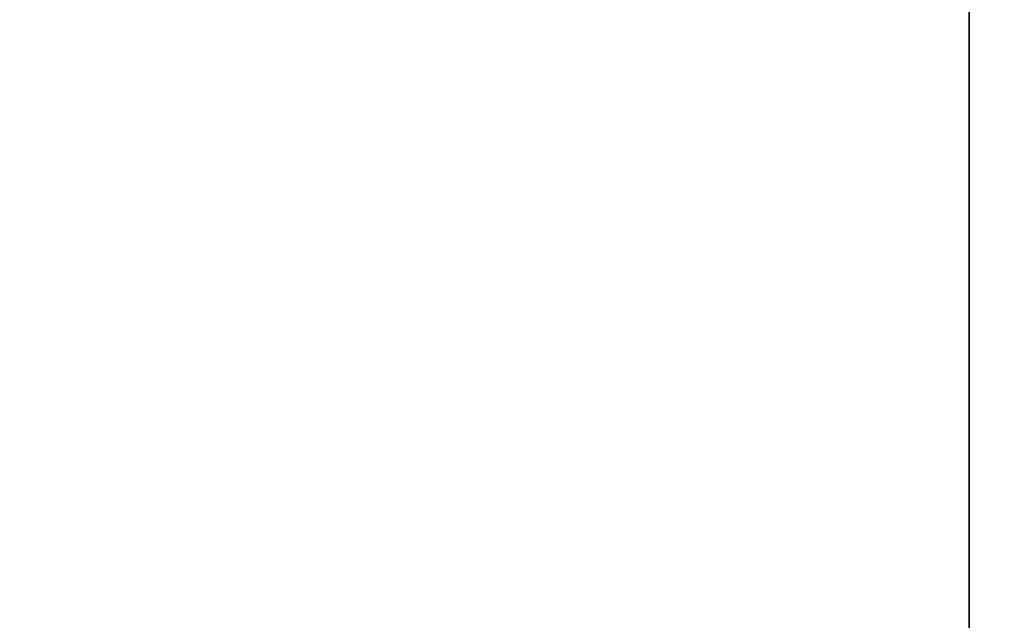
# Model space of a CAD drawing. Extents: x -4.8 to 55.9, y -3 to 25.9.
# Tile 249 of 256: x 20.127 to 20.41, y 1.89 to 2.062. Entities that reach past the tile are written whole.
import ezdxf

# ---------------------------------------------------------------- set-up
doc = ezdxf.new("R2010")
doc.units = 0

# ---------------------------------------------------------------- blocks, each defined once
blk = doc.blocks.new('Box-638355a3-c890-4fd0-b728-b39c41c250b5')
at = {"color": 253, "linetype": 'Continuous', "true_color": 0xa0a0a0, "transparency": 33554687}
mesh = blk.add_polyface(dxfattribs=at)
corners = [(0, 0), (54, 0), (54, 24), (0, 24), (0, 0, 0.01), (54, 0, 0.01), (54, 24, 0.01), (0, 24, 0.01)]
mesh.append_faces([[corners[k] for k in face] for face in [(0, 1, 2, 3), (4, 5, 6, 7), (0, 1, 5, 4), (1, 2, 6, 5), (2, 3, 7, 6), (3, 0, 4, 7)]], dxfattribs={"color": 253})
blk = doc.blocks.new('Box-07747896-d056-4941-b30d-9d22ee5c5ea8')
at = {"color": 253, "linetype": 'Continuous', "true_color": 0xa0a0a0, "transparency": 33554687}
mesh = blk.add_polyface(dxfattribs=at)
corners = [(0, 0), (54, 0), (54, 24), (0, 24), (0, 0, 0.01), (54, 0, 0.01), (54, 24, 0.01), (0, 24, 0.01)]
mesh.append_faces([[corners[k] for k in face] for face in [(0, 1, 2, 3), (4, 5, 6, 7), (0, 1, 5, 4), (1, 2, 6, 5), (2, 3, 7, 6), (3, 0, 4, 7)]], dxfattribs={"color": 253})
blk = doc.blocks.new('8e6bfa97-ff45-4f4a-9ec3-150c76c71b82')
at = {"linetype": 'Continuous', "transparency": 33554687}
for name, p in [('Box-638355a3-c890-4fd0-b728-b39c41c250b5', (0, 0)), ('Box-07747896-d056-4941-b30d-9d22ee5c5ea8', (0, 0, 20.99))]:
    blk.add_blockref(name, p, dxfattribs=at)
blk = doc.blocks.new('CoilBox-7c468dd6-1e64-4828-8ac0-1202d16b9501')
at = {"color": 251, "linetype": 'Continuous', "true_color": 0x5b5b5b, "transparency": 33554687}
mesh = blk.add_polyface(dxfattribs=at)
corners = [(0, 0), (32, 0), (32, 2), (0, 2), (0, 0, 20.06), (32, 0, 20.06), (32, 2, 20.06), (0, 2, 20.06)]
mesh.append_faces([[corners[k] for k in face] for face in [(0, 1, 2, 3), (4, 5, 6, 7), (0, 1, 5, 4), (1, 2, 6, 5), (2, 3, 7, 6), (3, 0, 4, 7)]], dxfattribs={"color": 251})
blk = doc.blocks.new('d4d77ecf-480a-4364-8212-91f12c60227c')
at = {"linetype": 'Continuous', "transparency": 33554687}
blk.add_blockref('CoilBox-7c468dd6-1e64-4828-8ac0-1202d16b9501', (0, 0), dxfattribs=at)
blk = doc.blocks.new('67c062c2-fe4f-4682-81bf-4f6e360278ac')
at = {"linetype": 'Continuous', "transparency": 33554687}
for name, p in [('8e6bfa97-ff45-4f4a-9ec3-150c76c71b82', (0, 0)), ('d4d77ecf-480a-4364-8212-91f12c60227c', (20.4, 1, 0.2))]:
    blk.add_blockref(name, p, dxfattribs=at)

msp = doc.modelspace()

# ---------------------------------------------------------------- block references
at = {"transparency": 33554687}
msp.add_blockref('67c062c2-fe4f-4682-81bf-4f6e360278ac', (0, 0), dxfattribs=at)

doc.saveas('drawing.dxf')
